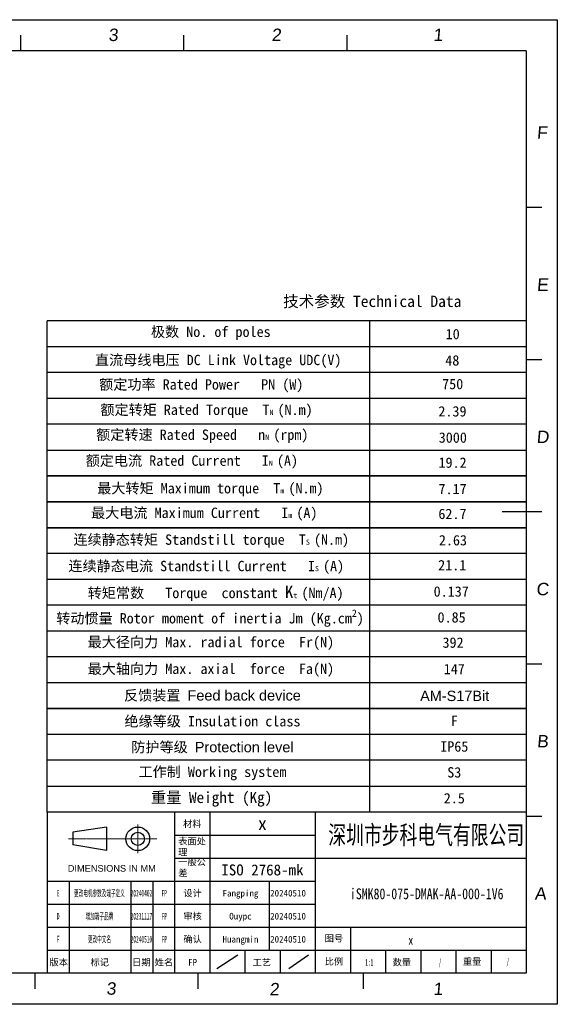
# Model space of a CAD drawing. Header units: millimetres. Extents: x 2650 to 3264, y 1607 to 2049.
# Tile 18 of 18: x 3022 to 3264, y 1607 to 2049. Entities that reach past the tile are written whole.
import ezdxf
from ezdxf.enums import TextEntityAlignment as Align

# ---------------------------------------------------------------- set-up
doc = ezdxf.new("R2010")
doc.units = ezdxf.units.MM
doc.linetypes.add('CENTER', pattern=[0.6, 0.375, -0.075, 0.075, -0.075])
for name, color, linetype in [('01_SOLID', 7, 'Continuous'), ('dimensoin', 7, 'Continuous'), ('RAHMEN025', 7, 'Continuous'), ('图框', 5, 'Continuous'), ('实线', 2, 'Continuous'), ('标注', 4, 'Continuous')]:
    doc.layers.add(name, color=color, linetype=linetype)
doc.layers.add('CENTER', color=1, linetype='CENTER', lineweight=5)
doc.styles.get("Standard").update_dxf_attribs({"font": 'arial.ttf'})
doc.styles.add('style1', font='SimSun.ttf', dxfattribs={"height": 5})

# ---------------------------------------------------------------- blocks, each defined once
blk = doc.blocks.new('biaozhuntukuang-08')
for p, q in [((3369.68, -4.99), (3369.68, -41.7)), ((3377.68, -4.99), (3377.68, -41.7)), ((3369.68, -10.24), (3401.68, -10.24)), ((3369.68, -15.48), (3401.68, -15.48)), ((3340.68, -20.73), (3345.68, -20.73)), ((3345.68, -20.73), (3345.68, -41.7)), ((3345.68, -20.73), (3401.68, -20.73)), ((3359.68, -20.73), (3359.68, -41.7)), ((3364.68, -20.73), (3364.68, -41.7)), ((3391.21, -20.73), (3391.21, -36.46)), ((3340.68, -25.97), (3345.68, -25.97)), ((3345.68, -25.97), (3401.68, -25.97)), ((3340.68, -31.21), (3401.68, -31.21)), ((3409.68, -31.21), (3409.68, -41.7)), ((3385.68, -36.46), (3385.68, -41.7)), ((3393.68, -36.46), (3393.68, -41.7)), ((3417.68, -36.46), (3417.68, -41.7)), ((3425.68, -36.46), (3425.68, -41.7)), ((3433.68, -36.46), (3433.68, -41.7)), ((3441.68, -36.46), (3441.68, -41.7))]:
    blk.add_line(p, q)
at = {"layer": 'CENTER'}
for p, q in [((3361.29, -7.84), (3361.29, -14.36)), ((3365.63, -11.1), (3345.56, -11.1))]:
    blk.add_line(p, q, dxfattribs=at)
at = {"layer": '图框'}
for p, q in [((3449.68, 168.32), (3152.68, 168.32)), ((3449.68, 168.32), (3449.68, -41.7)), ((3340.68, -4.99), (3340.68, -41.7)), ((3340.68, -4.99), (3449.68, -4.99)), ((3401.68, -4.99), (3401.68, -41.7)), ((3401.68, -15.48), (3449.68, -15.48)), ((3401.68, -31.21), (3449.68, -31.21)), ((3340.68, -36.46), (3345.68, -36.46)), ((3345.68, -36.46), (3401.68, -36.46)), ((3401.68, -36.46), (3449.68, -36.46)), ((3449.68, -41.7), (3152.68, -41.7))]:
    blk.add_line(p, q, dxfattribs=at)
at = {"layer": '实线'}
for p, q in [((3354.14, -8.41), (3346.51, -9.6)), ((3354.14, -8.41), (3354.14, -13.79)), ((3346.51, -9.6), (3346.51, -12.47)), ((3354.14, -13.79), (3346.51, -12.47))]:
    blk.add_line(p, q, dxfattribs=at)
for radius in [2.69, 1.5]:
    blk.add_circle((3361.29, -11.1), radius, dxfattribs=at)
at = {"layer": '标注', "color": 1}
for p, q in [((3145.61, 175.39), (3456.75, 175.39)), ((3456.75, 175.39), (3456.75, -48.77)), ((3334.6, 171.86), (3334.6, 168.32)), ((3371.72, 171.86), (3371.72, 168.32)), ((3408.85, 171.86), (3408.85, 168.32)), ((3453.22, 132.61), (3449.68, 132.61)), ((3453.22, 97.96), (3449.68, 97.96)), ((3453.22, 63.31), (3444.2, 63.31)), ((3453.22, 28.66), (3449.68, 28.66)), ((3453.22, -5.99), (3449.68, -5.99)), ((3337.83, -41.7), (3337.83, -45.24)), ((3374.96, -41.7), (3374.96, -45.24)), ((3412.55, -41.7), (3412.55, -45.24)), ((3456.75, -48.77), (3145.61, -48.77))]:
    blk.add_line(p, q, dxfattribs=at)
at = {"layer": '标注'}
for p, q in [((3379.28, -40.65), (3384.08, -37.51)), ((3395.66, -40.65), (3400.17, -37.51))]:
    blk.add_line(p, q, dxfattribs=at)
at = {"layer": 'RAHMEN025', "style": 'style1'}
blk.add_text('材料', height=1.5, dxfattribs=at).set_placement((3371.59, -8.44))
at = {"layer": 'RAHMEN025', "char_height": 1.5, "attachment_point": 1, "style": 'style1'}
for s, insert, width in [('表面处理{\\fArial|b0|i0|c0|p34;}', (3370.49, -10.88), 6.2824), ('一般公差', (3370.49, -15.64), 6.2824), ('{\\fArial|b0|i0|c0|p32;DIMENSIONS IN MM}', (3345.36, -17.07), 20.7228)]:
    blk.add_mtext(s, dxfattribs=dict(at, insert=insert, width=width))
at = {"layer": 'RAHMEN025', "style": 'style1', "flags": 4}
for tag, p in [('设计', (3373.77, -23.48)), ('设计人', (3384.66, -23.48)), ('设计日期', (3395.48, -23.48)), ('审核', (3373.77, -28.72)), ('审核人', (3384.66, -28.72)), ('审核日期', (3395.48, -28.72)), ('确认', (3373.77, -33.96)), ('确认人', (3384.66, -33.96)), ('确认日期', (3395.48, -33.96)), ('图号', (3405.93, -33.78)), ('比例', (3405.93, -39.03)), ('重量', (3437.39, -39.06)), ('版本', (3343.3, -39.21)), ('标记', (3352.64, -39.21)), ('日期', (3362.11, -39.21)), ('姓名', (3367.25, -39.21)), ('线性', (3373.77, -39.21)), ('工艺', (3389.51, -39.21)), ('数量', (3421.38, -39.21))]:
    blk.add_attdef(tag, text='', height=1.5, dxfattribs=at).set_placement(p, align=Align.MIDDLE_CENTER)
at = {"layer": 'RAHMEN025', "color": 5, "style": 'style1', "width": 0.8, "flags": 4}
blk.add_attdef('PARTNUMBER', text='', height=2.12, dxfattribs=at).set_placement((3423.42, -34.16), align=Align.MIDDLE_CENTER)
at = {"layer": '图框', "style": 'style1', "width": 0.5, "flags": 4}
for tag, p in [('MATERIAL', (3389.65, -7.62)), ('SURFACE', (3389.65, -12.97)), ('GENERAL-TOLERANCE', (3389.65, -18.18)), ('VERSION3', (3343.16, -23.48)), ('MARK3', (3352.56, -23.48)), ('DATE3', (3362.12, -23.48)), ('NAME3', (3367.31, -23.48)), ('VERSION2', (3343.16, -28.72)), ('MARK2', (3352.56, -28.72)), ('DATE2', (3362.12, -28.72)), ('NAME2', (3367.35, -28.72)), ('VERSION1', (3343.16, -33.96)), ('MARK1', (3352.56, -33.96)), ('DATE1', (3362.12, -33.96)), ('NAME1', (3367.35, -33.96)), ('SCALE', (3413.95, -39.21)), ('QUANTITY', (3430.07, -39.21)), ('WEIGHT', (3445.5, -39.08))]:
    blk.add_attdef(tag, text='', height=1.5, dxfattribs=at).set_placement(p, align=Align.MIDDLE_CENTER)
at = {"layer": '图框', "style": 'style1'}
for tag, width, p in [('深圳步进科技有限公司', 0.6, (3426.93, -10.11)), ('PARTNAME', 0.8, (3427.04, -23.57))]:
    blk.add_attdef(tag, text='', height=4.24, dxfattribs=dict(at, width=width)).set_placement(p, align=Align.MIDDLE)
at = {"layer": '标注', "color": 1, "oblique": 5}
for s, p in [('3', (3354.6, 170.53)), ('2', (3391.73, 170.53)), ('1', (3428.5, 170.53)), ('F', (3452.06, 148.3)), ('E', (3452.06, 113.65)), ('D', (3451.99, 79)), ('C', (3451.93, 44.35)), ('B', (3452.09, 9.7)), ('A', (3451.58, -24.95)), ('3', (3354.13, -46.59)), ('2', (3391.25, -46.74)), ('1', (3428.5, -46.68))]:
    blk.add_text(s, height=2.83, dxfattribs=at).set_placement(p)

msp = doc.modelspace()

# ---------------------------------------------------------------- linework, layer by layer
at = {"color": 1}
for p, q in [((3034.78, 1693.01), (3034.78, 1913.64)), ((3179.52, 1913.64), (3179.52, 1693.01)), ((3034.78, 1704.62), (3249.87, 1704.62))]:
    msp.add_line(p, q, dxfattribs=at)
at = {"layer": '01_SOLID', "color": 2}
for p, q in [((3034.78, 1855.58), (3249.87, 1855.58)), ((3034.78, 1843.97), (3249.87, 1843.97)), ((3034.78, 1832.35), (3249.87, 1832.35)), ((3034.78, 1820.74), (3249.87, 1820.74))]:
    msp.add_line(p, q, dxfattribs=at)
at = {"layer": 'dimensoin', "color": 2, "lineweight": 25}
for p, q in [((3249.87, 1913.64), (3034.78, 1913.64)), ((3249.87, 1902.03), (3034.78, 1902.03)), ((3249.87, 1890.41), (3034.78, 1890.41)), ((3249.87, 1878.8), (3034.78, 1878.8)), ((3249.87, 1867.19), (3034.78, 1867.19)), ((3249.87, 1843.97), (3034.78, 1843.97)), ((3249.87, 1843.97), (3034.78, 1843.97)), ((3249.87, 1843.97), (3034.78, 1843.97)), ((3249.87, 1843.97), (3034.78, 1843.97)), ((3249.87, 1843.97), (3034.78, 1843.97)), ((3249.87, 1843.97), (3034.78, 1843.97)), ((3249.87, 1843.97), (3034.78, 1843.97)), ((3249.87, 1832.35), (3034.78, 1832.35)), ((3249.87, 1832.35), (3034.78, 1832.35)), ((3249.87, 1832.35), (3034.78, 1832.35)), ((3249.87, 1832.35), (3034.78, 1832.35)), ((3249.87, 1820.74), (3034.78, 1820.74)), ((3249.87, 1820.74), (3034.78, 1820.74)), ((3249.87, 1809.13), (3034.78, 1809.13)), ((3249.87, 1797.52), (3034.78, 1797.52)), ((3249.87, 1785.91), (3034.78, 1785.91)), ((3249.87, 1774.29), (3034.78, 1774.29)), ((3249.87, 1774.29), (3034.78, 1774.29)), ((3249.87, 1762.68), (3034.78, 1762.68)), ((3249.87, 1751.07), (3034.78, 1751.07)), ((3249.87, 1739.46), (3034.78, 1739.46)), ((3249.87, 1739.46), (3034.78, 1739.46)), ((3249.87, 1739.46), (3034.78, 1739.46)), ((3034.78, 1739.46), (3249.87, 1739.46)), ((3034.78, 1739.46), (3249.87, 1739.46)), ((3249.87, 1739.46), (3034.78, 1739.46)), ((3249.87, 1727.84), (3034.78, 1727.84)), ((3249.87, 1727.84), (3034.78, 1727.84)), ((3249.87, 1716.23), (3034.78, 1716.23)), ((3249.87, 1716.23), (3034.78, 1716.23)), ((3249.87, 1716.23), (3034.78, 1716.23)), ((3249.87, 1716.23), (3034.78, 1716.23)), ((3249.87, 1716.23), (3034.78, 1716.23)), ((3249.87, 1716.23), (3034.78, 1716.23)), ((3249.87, 1716.23), (3034.78, 1716.23)), ((3249.87, 1716.23), (3034.78, 1716.23)), ((3249.87, 1693.01), (3034.78, 1693.01))]:
    msp.add_line(p, q, dxfattribs=at)

# ---------------------------------------------------------------- block references
at = {"layer": '标注'}
ref = msp.add_blockref('biaozhuntukuang-08', (-3557.45, 1702.86), dxfattribs=dict(at, xscale=1.97331985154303, yscale=1.97331985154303, zscale=1.97331985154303))
ref.add_attrib('PARTNAME', 'iSMK80-075-DMAK-AA-000-1V6', dxfattribs={"layer": '图框', "height": 4.8724, "style": 'style1', "width": 0.8}).set_placement((3205.19, 1656.36), align=Align.MIDDLE)
ref.add_attrib('比例', '比例', dxfattribs={"layer": 'RAHMEN025', "height": 2.96, "style": 'style1'}).set_placement((3163.53, 1625.85), align=Align.MIDDLE_CENTER)
ref.add_attrib('图号', '图号', dxfattribs={"layer": 'RAHMEN025', "height": 2.96, "style": 'style1'}).set_placement((3163.53, 1636.2), align=Align.MIDDLE_CENTER)
ref.add_attrib('VERSION1', 'F', dxfattribs={"layer": '图框', "height": 3.16, "style": 'style1', "width": 0.5}).set_placement((3039.67, 1635.84), align=Align.MIDDLE_CENTER)
ref.add_attrib('版本', '版本', dxfattribs={"layer": 'RAHMEN025', "height": 2.96, "style": 'style1'}).set_placement((3039.94, 1625.49), align=Align.MIDDLE_CENTER)
ref.add_attrib('NAME1', 'FP', dxfattribs={"layer": '图框', "height": 2.96, "style": 'style1', "width": 0.5}).set_placement((3087.4, 1635.84), align=Align.MIDDLE_CENTER)
ref.add_attrib('DATE1', '20240510', dxfattribs={"layer": '图框', "height": 2.96, "style": 'style1', "width": 0.5}).set_placement((3077.08, 1635.84), align=Align.MIDDLE_CENTER)
ref.add_attrib('日期', '日期', dxfattribs={"layer": 'RAHMEN025', "height": 2.96, "style": 'style1'}).set_placement((3077.06, 1625.49), align=Align.MIDDLE_CENTER)
ref.add_attrib('确认', '确认', dxfattribs={"layer": 'RAHMEN025', "height": 2.96, "style": 'style1'}).set_placement((3100.07, 1635.84), align=Align.MIDDLE_CENTER)
ref.add_attrib('PARTNUMBER', 'x', dxfattribs={"layer": 'RAHMEN025', "color": 5, "height": 4.19, "style": 'style1', "width": 0.8}).set_placement((3198.04, 1635.45), align=Align.MIDDLE_CENTER)
ref.add_attrib('数量', '数量', dxfattribs={"layer": 'RAHMEN025', "height": 2.96, "style": 'style1'}).set_placement((3194.02, 1625.49), align=Align.MIDDLE_CENTER)
ref.add_attrib('QUANTITY', '/', dxfattribs={"layer": '图框', "height": 2.96, "style": 'style1', "width": 0.5}).set_placement((3211.16, 1625.49), align=Align.MIDDLE_CENTER)
ref.add_attrib('深圳步进科技有限公司', '深圳市步科电气有限公司', dxfattribs={"layer": '图框', "height": 8.3725, "style": 'style1', "width": 0.7}).set_placement((3204.98, 1682.92), align=Align.MIDDLE)
ref.add_attrib('MARK1', '更改中文名', dxfattribs={"layer": '图框', "height": 2.96, "style": 'style1', "width": 0.5}).set_placement((3058.23, 1635.84), align=Align.MIDDLE_CENTER)
ref.add_attrib('标记', '标记', dxfattribs={"layer": 'RAHMEN025', "height": 2.96, "style": 'style1'}).set_placement((3058.37, 1625.49), align=Align.MIDDLE_CENTER)
ref.add_attrib('姓名', '姓名', dxfattribs={"layer": 'RAHMEN025', "height": 2.96, "style": 'style1'}).set_placement((3087.2, 1625.49), align=Align.MIDDLE_CENTER)
ref.add_attrib('审核', '审核', dxfattribs={"layer": 'RAHMEN025', "height": 2.96, "style": 'style1'}).set_placement((3100.07, 1646.19), align=Align.MIDDLE_CENTER)
ref.add_attrib('设计', '设计', dxfattribs={"layer": 'RAHMEN025', "height": 2.96, "style": 'style1'}).set_placement((3100.07, 1656.53), align=Align.MIDDLE_CENTER)
ref.add_attrib('确认人', 'Huangmin', dxfattribs={"layer": 'RAHMEN025', "height": 2.96, "style": 'style1'}).set_placement((3121.56, 1635.84), align=Align.MIDDLE_CENTER)
ref.add_attrib('审核人', 'Ouypc', dxfattribs={"layer": 'RAHMEN025', "height": 2.96, "style": 'style1'}).set_placement((3121.56, 1646.19), align=Align.MIDDLE_CENTER)
ref.add_attrib('VERSION2', 'D', dxfattribs={"layer": '图框', "height": 2.96, "style": 'style1', "width": 0.5}).set_placement((3039.67, 1646.19), align=Align.MIDDLE_CENTER)
ref.add_attrib('NAME2', 'FP', dxfattribs={"layer": '图框', "height": 2.96, "style": 'style1', "width": 0.5}).set_placement((3087.4, 1646.19), align=Align.MIDDLE_CENTER)
ref.add_attrib('DATE2', '20231117', dxfattribs={"layer": '图框', "height": 2.96, "style": 'style1', "width": 0.5}).set_placement((3077.08, 1646.19), align=Align.MIDDLE_CENTER)
ref.add_attrib('MARK2', '增加端子品牌', dxfattribs={"layer": '图框', "height": 2.96, "style": 'style1', "width": 0.5}).set_placement((3058.23, 1646.19), align=Align.MIDDLE_CENTER)
ref.add_attrib('VERSION3', 'E', dxfattribs={"layer": '图框', "height": 2.96, "style": 'style1', "width": 0.5}).set_placement((3039.67, 1656.53), align=Align.MIDDLE_CENTER)
ref.add_attrib('NAME3', 'FP', dxfattribs={"layer": '图框', "height": 2.96, "style": 'style1', "width": 0.5}).set_placement((3087.32, 1656.53), align=Align.MIDDLE_CENTER)
ref.add_attrib('DATE3', '20240402', dxfattribs={"layer": '图框', "height": 2.96, "style": 'style1', "width": 0.5}).set_placement((3077.08, 1656.53), align=Align.MIDDLE_CENTER)
ref.add_attrib('MARK3', '更改电机参数及端子定义', dxfattribs={"layer": '图框', "height": 2.96, "style": 'style1', "width": 0.5}).set_placement((3058.23, 1656.53), align=Align.MIDDLE_CENTER)
ref.add_attrib('MATERIAL', 'x', dxfattribs={"layer": '图框', "height": 5.92, "style": 'style1'}).set_placement((3131.41, 1687.83), align=Align.MIDDLE_CENTER)
ref.add_attrib('GENERAL-TOLERANCE', 'ISO 2768-mk', dxfattribs={"layer": '图框', "height": 4.9333, "style": 'style1'}).set_placement((3131.41, 1666.99), align=Align.MIDDLE_CENTER)
ref.add_attrib('工艺', '工艺', dxfattribs={"layer": 'RAHMEN025', "height": 2.96, "style": 'style1'}).set_placement((3131.13, 1625.49), align=Align.MIDDLE_CENTER)
ref.add_attrib('确认日期', '20240510', dxfattribs={"layer": 'RAHMEN025', "height": 2.96, "style": 'style1'}).set_placement((3142.92, 1635.84), align=Align.MIDDLE_CENTER)
ref.add_attrib('审核日期', '20240510', dxfattribs={"layer": 'RAHMEN025', "height": 2.96, "style": 'style1'}).set_placement((3142.92, 1646.19), align=Align.MIDDLE_CENTER)
ref.add_attrib('SCALE', '1:1', dxfattribs={"layer": '图框', "height": 2.96, "style": 'style1', "width": 0.5}).set_placement((3179.37, 1625.49), align=Align.MIDDLE_CENTER)
ref.add_attrib('重量', '重量', dxfattribs={"layer": 'RAHMEN025', "height": 2.96, "style": 'style1'}).set_placement((3225.61, 1625.79), align=Align.MIDDLE_CENTER)
ref.add_attrib('WEIGHT', '/', dxfattribs={"layer": '图框', "height": 2.96, "style": 'style1', "width": 0.5}).set_placement((3241.61, 1625.74), align=Align.MIDDLE_CENTER)
ref.add_attrib('设计人', 'Fangping', dxfattribs={"layer": 'RAHMEN025', "height": 2.96, "style": 'style1'}).set_placement((3121.56, 1656.53), align=Align.MIDDLE_CENTER)
ref.add_attrib('设计日期', '20240510', dxfattribs={"layer": 'RAHMEN025', "height": 2.96, "style": 'style1'}).set_placement((3142.92, 1656.53), align=Align.MIDDLE_CENTER)
ref.add_attrib('线性', 'FP', dxfattribs={"layer": 'RAHMEN025', "height": 2.96, "style": 'style1'}).set_placement((3100.07, 1625.49), align=Align.MIDDLE_CENTER)

# ---------------------------------------------------------------- texts
at = {"layer": '01_SOLID', "insert": (3180.74, 1922.15), "char_height": 5.1094, "width": 204.374, "attachment_point": 5, "style": 'style1'}
msp.add_mtext('{\\C3;技术参数 Technical Data}', dxfattribs=at)
at = {"layer": '01_SOLID', "color": 3, "attachment_point": 5, "style": 'style1'}
for s, insert, char_height, width in [('{\\fSimSun|b0|i0|c134|p2;极数 }No. of poles', (3108.25, 1908.09), 4.6449, 231.9897), ('10', (3216.85, 1907.7), 4.645, 231.9897), ('{\\fSimSun|b0|i0|c134|p2;直流母线电压 }DC Link Voltage UDC(V)', (3111.57, 1895.32), 4.6449, 328.0462), ('48', (3216.68, 1895.87), 4.645, 231.9897), ('{\\fSimSun|b0|i0|c134|p2;额定功率 }Rated Power   PN (W)', (3103.95, 1884.48), 4.6449, 231.9897), ('750', (3216.85, 1885.25), 4.645, 231.9897), ('额定转矩 Rated Torque  T{\\H0.5x;N }(N.m)', (3106.31, 1873.05), 4.6449, 231.9897), ('2.39', (3216.74, 1872.98), 4.645, 231.9897), ('额定转速 Rated Speed   n{\\H0.5x;N }(rpm)', (3104.43, 1861.85), 4.6449, 231.9897), ('3000', (3216.9, 1861.2), 4.645, 231.9897), ('额定电流 Rated Current   I{\\H0.5x;N }(A)', (3099.73, 1850.24), 4.6449, 231.9897), ('19.2', (3216.79, 1849.92), 4.645, 231.9897), ('最大转矩 Maximum torque  T{\\H0.5x;m }(N.m)', (3108.05, 1837.8), 4.6449, 231.9897), ('7.17', (3216.79, 1838.09), 4.645, 231.9897), ('最大电流 Maximum Current   I{\\H0.5x;m }(A)', (3105.31, 1826.81), 4.6449, 231.9897), ('62.7', (3216.74, 1826.91), 4.645, 231.9897), ('2.63', (3216.96, 1815.08), 4.645, 231.9897), ('连续静态转矩 Standstill torque  T{\\H0.5002x;S \\H1.999x;(N.m)}', (3108.44, 1814.71), 4.6449, 231.9897), ('连续静态电流 Standstill Current   I{\\H0.5002x;S\\H0.9996x; }(A)', (3106.2, 1802.9), 4.6449, 231.9897), ('21.1', (3216.63, 1803.88), 4.645, 231.9897), ('转矩常数   Torque  constant {\\H1.2x;K\\H0.4167x;t \\H2x;(Nm/A)}', (3110.42, 1791.21), 4.6449, 231.9897), ('0.137', (3216.19, 1792.04), 4.645, 231.9897), ('\\A1;转动惯量 Rotor moment of inertia Jm (Kg.cm{\\H0.7x;\\S2^  ;\\H1.429x;)}', (3107.89, 1780.04), 4.6449, 231.9897), ('0.85', (3216.36, 1780.43), 4.645, 231.9897), ('最大径向力 Max. radial force  Fr(N)', (3108.28, 1768.75), 4.6449, 231.9897), ('392', (3217.01, 1769.08), 4.645, 231.9897), ('最大轴向力 Max. axial  force  Fa(N)', (3108.27, 1756.75), 4.6449, 231.9897), ('147', (3217.57, 1757.23), 4.645, 231.9897), ('{\\f宋体|b0|i0|c134|p2;反馈装置 \\fArial|b0|i0|c0|p34;Feed back device}', (3108.97, 1745.14), 4.6449, 231.9897), ('{\\fArial|b0|i0|c0|p34;AM-S17Bit}', (3217.74, 1745.15), 4.6449, 231.9897), ('绝缘等级 Insulation class', (3108.97, 1733.53), 4.6449, 231.9897), ('F', (3217.57, 1734.01), 4.64, 231.9897), ('IP65', (3217.57, 1722.4), 4.645, 231.9897), ('{\\f宋体|b0|i0|c134|p2;防护等级 \\fArial|b0|i0|c0|p2;Protection level}', (3108.97, 1721.91), 4.6449, 231.9897), ('{\\f宋体|b0|i0|c134|p2;工作制 \\fSimSun|b0|i0|c134|p2;Working system}', (3108.97, 1710.3), 4.6449, 231.9897), ('S3', (3217.57, 1710.79), 4.645, 231.9897), ('重量 Weight (Kg)', (3108.61, 1698.73), 5, 115), ('2.5', (3217.57, 1699.17), 4.645, 231.9897)]:
    msp.add_mtext(s, dxfattribs=dict(at, insert=insert, char_height=char_height, width=width))

doc.saveas('drawing.dxf')
